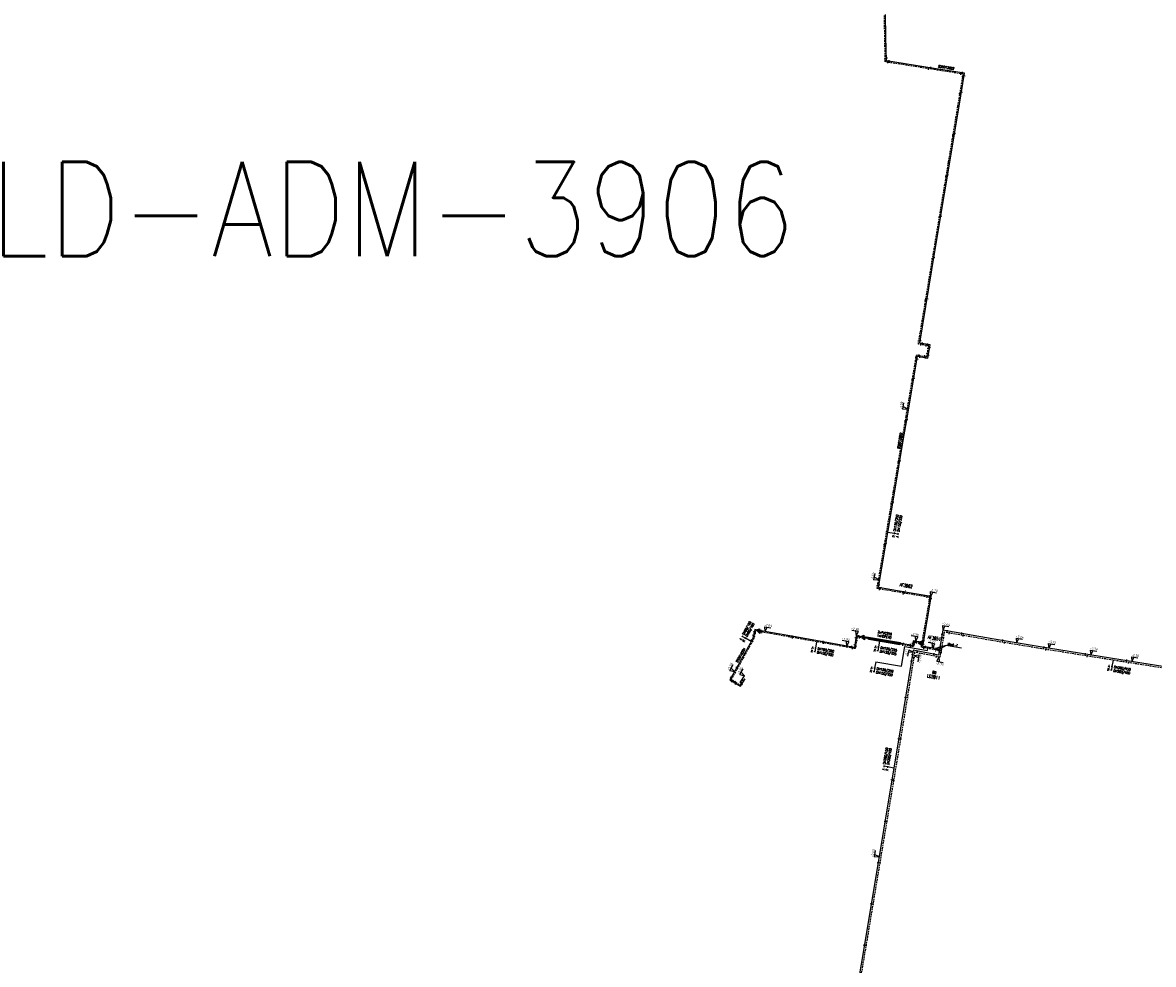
# Model space of a CAD drawing. Header units: millimetres. Extents: x 0 to 118318689, y 0 to 490460760.
# Tile 74 of 117: x 114792556 to 115224807, y 487510490 to 487870429. Entities that reach past the tile are written whole.
import ezdxf
from ezdxf.enums import TextEntityAlignment as Align

# ---------------------------------------------------------------- set-up
doc = ezdxf.new("R2010")
doc.units = ezdxf.units.MM
doc.header["$LTSCALE"] = 200
doc.linetypes.add('HIDDEN2', pattern=[4.7625, 3.175, -1.5875])
doc.layers.get('0').update_dxf_attribs({"color": 8})
for name, color, linetype in [('LD-I-lekdetectiecode', 7, 'Continuous'), ('WT-C-AFSLUITER', 7, 'Continuous'), ('WT-C-kastLD', 7, 'Continuous'), ('WT-C-mof', 7, 'Continuous'), ('WT-C-VERLOOP', 7, 'Continuous'), ('WT-I-diam', 7, 'Continuous'), ('WT-I-info', 7, 'Continuous'), ('WT-I-NAP', 7, 'Continuous'), ('WT-L-aanvoer', 6, 'Continuous'), ('WT-L-MANTELBUIS', 6, 'Continuous'), ('WT-L-retour', 6, 'HIDDEN2')]:
    doc.layers.add(name, color=color, linetype=linetype)
doc.styles.add('DIN17', font='ROMANS.SHX', dxfattribs={"width": 0.9})
doc.styles.add('ISOCP', font='ISOCP.SHX')

# ---------------------------------------------------------------- blocks, each defined once
blk = doc.blocks.new('LR-mof')
at = {"color": 0, "linetype": 'ByBlock', "lineweight": -2}
blk.add_line((0, -0.75), (0, 0.75), dxfattribs=at)
blk = doc.blocks.new('LR-VERL')
at = {"color": 0, "linetype": 'ByBlock', "lineweight": -2}
blk.add_lwpolyline([(1.08, 0), (-1.08, -1.25), (-1.08, 1.25)], close=True, dxfattribs=at)
blk = doc.blocks.new('nap1')
at = {"color": 0, "linetype": 'Continuous'}
for p, q in [((-1, 3.5), (0, 0)), ((-1, 3.5), (4, 3.5)), ((1, 3.5), (0, 0))]:
    blk.add_line(p, q, dxfattribs=at)
at = {"color": 0, "linetype": 'Continuous', "style": 'ISOCP'}
for tag, p in [('*1', (1.7, 5)), ('*2', (4, 1.5))]:
    blk.add_attdef(tag, text='', height=1.8, dxfattribs=at).set_placement(p, align=Align.MIDDLE)
blk = doc.blocks.new('nap2')
at = {"color": 0, "linetype": 'Continuous'}
for p, q in [((1, 3.5), (-4, 3.5)), ((-1, 3.5), (0, 0)), ((1, 3.5), (0, 0))]:
    blk.add_line(p, q, dxfattribs=at)
at = {"color": 0, "linetype": 'Continuous', "style": 'ISOCP'}
for tag, p in [('*2', (-4, 1.5)), ('*1', (-1.5, 5))]:
    blk.add_attdef(tag, text='', height=1.8, dxfattribs=at).set_placement(p, align=Align.MIDDLE)
blk = doc.blocks.new('LR-AFS')
at = {"color": 0, "lineweight": -3, "const_width": 0.7}
blk.add_lwpolyline([(0, -1.5), (0, 1.5)], dxfattribs=at)
at = {"color": 7, "linetype": 'ByBlock', "lineweight": -2, "style": 'DIN17', "width": 0.9}
blk.add_attdef('*1', text='', height=2.5, dxfattribs=at).set_placement((0, 5), align=Align.MIDDLE)
at = {"color": 0, "linetype": 'ByBlock', "lineweight": -2, "style": 'DIN17', "width": 0.3, "flags": 1}
for tag, p in [('*2', (2.5, 1.5)), ('OCODE', (-7.5, -2.5)), ('FABR', (-7.5, -7.5)), ('ST', (-7.5, -5)), ('VCODE', (-2.5, -5)), ('NCODE', (-2.5, -2.5)), ('TYPE', (-2.5, -7.5)), ('OPBOUW', (2.5, -7.5)), ('NIVO', (2.5, -5)), ('BC', (2.5, -2.5)), ('BEDIEN', (7.5, -7.5)), ('IMM', (7.5, -5)), ('RK', (7.5, -2.5)), ('BORDL', (-7.5, -15)), ('VERTR', (-7.5, -10)), ('DEKM', (-7.5, -12.5)), ('PDATUM', (-2.5, -12.5)), ('OPBLEN', (-2.5, -10)), ('BORDX', (-2.5, -15)), ('HULPST', (2.5, -10)), ('BORDY', (2.5, -15)), ('OPM', (2.5, -12.5)), ('VERLSP', (7.5, -10)), ('BORDZ', (7.5, -15)), ('BORD', (7.5, -12.5))]:
    blk.add_attdef(tag, text='', height=1.8, dxfattribs=at).set_placement(p, align=Align.MIDDLE)
blk = doc.blocks.new('LR-hyp')
at = {"color": 7, "linetype": 'ByBlock', "lineweight": -3, "style": 'DIN17', "width": 0.9}
blk.add_attdef('*1', text='', height=1.8, dxfattribs=at).set_placement((0, 0), align=Align.MIDDLE)
at = {"color": 7, "linetype": 'ByBlock', "lineweight": -2, "style": 'DIN17', "width": 0.9, "flags": 1}
blk.add_attdef('*2', text='', height=1.8, dxfattribs=at).set_placement((0, -5), align=Align.MIDDLE)
blk = doc.blocks.new('LR-DIAO2')
at = {"color": 0, "lineweight": -3}
blk.add_line((0, 0), (0, -5), dxfattribs=at)
at = {"color": 0, "linetype": 'Continuous', "lineweight": -3}
blk.add_line((0, -5), (0, -7.8), dxfattribs=at)
at = {"color": 0, "lineweight": -3}
for points in [[(0.61, -5), (0, -5), (-0.61, -5)], [(0.61, -7.8), (0, -7.8), (-0.61, -7.8)]]:
    blk.add_lwpolyline(points, dxfattribs=at)
at = {"color": 1, "lineweight": -3, "style": 'DIN17', "width": 0.9}
for tag, p in [('*1', (-1.61, -5)), ('*2', (-1.61, -7.78))]:
    blk.add_attdef(tag, text='', height=1.8, dxfattribs=at).set_placement(p, align=Align.MIDDLE_RIGHT)
for tag, p in [('*11', (1.61, -5)), ('*12', (1.61, -7.8))]:
    blk.add_attdef(tag, text='', height=1.8, dxfattribs=at).set_placement(p, align=Align.MIDDLE_LEFT)
blk = doc.blocks.new('LR-DIAB2')
at = {"color": 0, "linetype": 'Continuous', "lineweight": -3}
blk.add_line((0, 5), (0, 7.8), dxfattribs=at)
at = {"color": 0, "lineweight": -3}
blk.add_line((0, 0), (0, 5), dxfattribs=at)
for points in [[(0.61, 7.8), (0, 7.8), (-0.61, 7.8)], [(0.61, 5), (0, 5), (-0.61, 5)]]:
    blk.add_lwpolyline(points, dxfattribs=at)
at = {"color": 1, "lineweight": -3, "style": 'DIN17', "width": 0.9}
for tag, p in [('*1', (-1.61, 7.8)), ('*2', (-1.61, 5.02))]:
    blk.add_attdef(tag, text='', height=1.8, dxfattribs=at).set_placement(p, align=Align.MIDDLE_RIGHT)
for tag, p in [('*11', (1.61, 7.8)), ('*12', (1.61, 5))]:
    blk.add_attdef(tag, text='', height=1.8, dxfattribs=at).set_placement(p, align=Align.MIDDLE_LEFT)
blk = doc.blocks.new('LR-kastLD')
at = {"color": 0, "linetype": 'ByBlock', "lineweight": -3}
blk.add_line((-1, 1), (1, -1), dxfattribs=at)
blk.add_lwpolyline([(-1, -1), (-1, 1), (1, 1), (1, -1)], close=True, dxfattribs=at)
blk.add_solid([(-1, 1), (-1, -1), (1, -1)], dxfattribs=at)
at = {"color": 7, "linetype": 'ByBlock', "lineweight": -3, "style": 'DIN17', "width": 0.7}
for tag, p in [('*1', (0, 5)), ('*2', (0, -5))]:
    blk.add_attdef(tag, text='', height=2.5, dxfattribs=at).set_placement(p, align=Align.MIDDLE)
at = {"color": 0, "linetype": 'ByBlock', "lineweight": -2, "style": 'DIN17', "width": 0.3, "flags": 1}
for tag, p in [('OCODE', (4.5, 1.25)), ('NCODE', (9.5, 1.25)), ('BC', (14.5, 1.25)), ('RK', (19.5, 1.25)), ('ST', (4.5, -1.25)), ('VCODE', (9.5, -1.25)), ('NIVO', (14.5, -1.25)), ('IMM', (19.5, -1.25))]:
    blk.add_attdef(tag, text='', height=1.8, dxfattribs=at).set_placement(p, align=Align.MIDDLE)

msp = doc.modelspace()

# ---------------------------------------------------------------- linework, layer by layer
at = {"layer": 'WT-I-diam'}
for p, q in [((115128516, 487624448), (115129817, 487631946)), ((115129817, 487631946), (115138506, 487630439)), ((115138506, 487630439), (115138643, 487631232)), ((115118682, 487626154), (115128516, 487624448))]:
    msp.add_line(p, q, dxfattribs=at)
at = {"layer": 'WT-I-info', "lineweight": -3}
for p, q in [((115145635, 487632389), (115141471, 487631198)), ((115145635, 487632389), (115142418, 487630577)), ((115151448, 487631371), (115145635, 487632389))]:
    msp.add_line(p, q, dxfattribs=at)
at = {"layer": 'WT-I-NAP'}
for p, q in [((115066902, 487618186), (115068465, 487620762)), ((115067243, 487617984), (115066902, 487618186))]:
    msp.add_line(p, q, dxfattribs=at)
at = {"layer": 'WT-L-aanvoer'}
for p, q in [((115122587, 487865034), (115122423, 487873593)), ((115122764, 487855806), (115122587, 487865034)), ((115141071, 487852932), (115122764, 487855806)), ((115152638, 487851117), (115141071, 487852932)), ((115150530, 487838439), (115152638, 487851117)), ((115146983, 487817105), (115150530, 487838439)), ((115142961, 487792920), (115146983, 487817105)), ((115140145, 487775980), (115142961, 487792920)), ((115135483, 487747944), (115140145, 487775980)), ((115139431, 487747274), (115135483, 487747944)), ((115138584, 487742245), (115139431, 487747274)), ((115130776, 487720002), (115134639, 487742909)), ((115134639, 487742909), (115138584, 487742245)), ((115129204, 487710687), (115130776, 487720002)), ((115125939, 487691328), (115129204, 487710687)), ((115119724, 487654481), (115125939, 487691328)), ((115129896, 487652780), (115119724, 487654481)), ((115139907, 487651105), (115129896, 487652780)), ((115139747, 487650039), (115139907, 487651105)), ((115071730, 487635218), (115070615, 487633173)), ((115072413, 487638417), (115071730, 487635218)), ((115073572, 487638207), (115072413, 487638417)), ((115078502, 487637318), (115073572, 487638207)), ((115085889, 487636014), (115078502, 487637318)), ((115106382, 487632386), (115085889, 487636014)), ((115111176, 487636069), (115110518, 487631626)), ((115113491, 487635732), (115111176, 487636069)), ((115114035, 487635653), (115113491, 487635732)), ((115070615, 487633173), (115066551, 487625764)), ((115110518, 487631626), (115106382, 487632386)), ((115066551, 487625764), (115062845, 487619183)), ((115062845, 487619183), (115066949, 487616767)), ((115066949, 487616767), (115068730, 487619598))]:
    msp.add_line(p, q, dxfattribs=at)
at = {"layer": 'WT-L-aanvoer', "lineweight": -3}
for p, q in [((115136876, 487633484), (115139747, 487650039)), ((115132708, 487632420), (115114035, 487635653)), ((115144326, 487638207), (115143063, 487630922)), ((115163175, 487634907), (115144326, 487638207)), ((115133009, 487634155), (115132708, 487632420)), ((115135891, 487633655), (115133009, 487634155)), ((115136876, 487633484), (115135891, 487633655)), ((115136625, 487632039), (115136876, 487633484)), ((115140758, 487631322), (115136625, 487632039)), ((115143063, 487630922), (115140758, 487631322)), ((115143063, 487630922), (115142673, 487628671)), ((115180745, 487631997), (115163175, 487634907)), ((115212359, 487626947), (115180745, 487631997)), ((115133005, 487630543), (115128442, 487602379)), ((115142673, 487628671), (115133005, 487630543)), ((115230814, 487624017), (115212359, 487626947)), ((115128442, 487602379), (115114853, 487521143)), ((115114853, 487521143), (115101794, 487443871))]:
    msp.add_line(p, q, dxfattribs=at)
at = {"layer": 'WT-L-MANTELBUIS', "lineweight": -3}
for points in [[(115128034, 487632976), (115115042, 487635227), (115115127, 487635719), (115128120, 487633469)], [(115127899, 487632569), (115116044, 487634624), (115116130, 487635117), (115127984, 487633061)]]:
    msp.add_lwpolyline(points, close=True, dxfattribs=at)
at = {"layer": 'WT-L-retour', "lineweight": -3}
for p, q in [((115122137, 487865025), (115121982, 487873129)), ((115122321, 487855420), (115122137, 487865025)), ((115141001, 487852488), (115122321, 487855420)), ((115152120, 487850742), (115141001, 487852488)), ((115150086, 487838513), (115152120, 487850742)), ((115146539, 487817178), (115150086, 487838513)), ((115142517, 487792994), (115146539, 487817178)), ((115139701, 487776054), (115142517, 487792994)), ((115134965, 487747575), (115139701, 487776054)), ((115138912, 487746905), (115134965, 487747575)), ((115130332, 487720077), (115134270, 487743427)), ((115134270, 487743427), (115138215, 487742763)), ((115138215, 487742763), (115138912, 487746905)), ((115128761, 487710762), (115130332, 487720077)), ((115125495, 487691403), (115128761, 487710762)), ((115119206, 487654111), (115125495, 487691403)), ((115129213, 487652437), (115119206, 487654111)), ((115139397, 487650734), (115129213, 487652437)), ((115136356, 487633118), (115139304, 487650116)), ((115139303, 487650115), (115139397, 487650734)), ((115072090, 487635085), (115070949, 487632991)), ((115072704, 487637958), (115072090, 487635085)), ((115073991, 487637725), (115072704, 487637958)), ((115078432, 487636924), (115073991, 487637725)), ((115085820, 487635621), (115078432, 487636924)), ((115106312, 487631992), (115085820, 487635621)), ((115111510, 487635591), (115110853, 487631161)), ((115113894, 487635244), (115111510, 487635591)), ((115113968, 487635233), (115113894, 487635244)), ((115133054, 487631928), (115113968, 487635233)), ((115144856, 487637454), (115143627, 487630368)), ((115163066, 487634266), (115144856, 487637454)), ((115070949, 487632991), (115066884, 487625580)), ((115110853, 487631161), (115106312, 487631992)), ((115133351, 487633639), (115133054, 487631928)), ((115135370, 487633289), (115133351, 487633639)), ((115136356, 487633118), (115135370, 487633289)), ((115136105, 487631672), (115136356, 487633118)), ((115141663, 487630708), (115136105, 487631672)), ((115143627, 487630368), (115141663, 487630708)), ((115180641, 487631355), (115163066, 487634266)), ((115212258, 487626305), (115180641, 487631355)), ((115133540, 487629778), (115129083, 487602273)), ((115143200, 487627906), (115133540, 487629778)), ((115143627, 487630368), (115143200, 487627906)), ((115066884, 487625580), (115063368, 487619339)), ((115230708, 487623376), (115212258, 487626305)), ((115063368, 487619339), (115066817, 487617309)), ((115066817, 487617309), (115068392, 487619811)), ((115129083, 487602273), (115115494, 487521035)), ((115115494, 487521035), (115102436, 487443764))]:
    msp.add_line(p, q, dxfattribs=at)

# ---------------------------------------------------------------- block references
at = {"layer": 'LD-I-lekdetectiecode', "linetype": 'Continuous'}
ref = msp.add_blockref('LR-hyp', (114926289, 487799213), dxfattribs=dict(at, xscale=20000, yscale=20000, zscale=20000))
ref.add_attrib('*1', 'LD-ADM-3906', dxfattribs={"layer": '0', "color": 0, "linetype": 'ByBlock', "lineweight": -3, "height": 36000, "style": 'DIN17', "width": 0.9}).set_placement((114926289, 487799213), align=Align.MIDDLE)
at = {"layer": 'WT-C-AFSLUITER', "linetype": 'Continuous'}
ref = msp.add_blockref('LR-AFS', (115129895, 487652776), dxfattribs=dict(at, xscale=500, yscale=500, zscale=500, rotation=350.5044))
ref.add_attrib('*1', 'AF3962', dxfattribs={"layer": '0', "color": 7, "linetype": 'ByBlock', "lineweight": -2, "height": 1250, "rotation": 350.5044, "style": 'DIN17', "width": 0.65}).set_placement((115130308, 487655242), align=Align.MIDDLE)
for p, xscale, yscale, zscale, rotation in [((115129213, 487652437), 500, 500, 500, 350.5044), ((115141663, 487630708), 499.9999999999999, 499.9999999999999, 499.9999999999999, 350.162)]:
    msp.add_blockref('LR-AFS', p, dxfattribs=dict(at, xscale=xscale, yscale=yscale, zscale=zscale, rotation=rotation))
ref = msp.add_blockref('LR-AFS', (115140758, 487631322), dxfattribs=dict(at, xscale=499.9999999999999, yscale=499.9999999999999, zscale=499.9999999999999, rotation=350.162))
ref.add_attrib('*1', 'AF3951', dxfattribs={"layer": '0', "color": 7, "linetype": 'ByBlock', "lineweight": -2, "height": 1250, "rotation": 350.162, "style": 'DIN17', "width": 0.65}).set_placement((115141078, 487635184), align=Align.MIDDLE)
at = {"layer": 'WT-C-kastLD', "linetype": 'Continuous'}
ref = msp.add_blockref('LR-kastLD', (115141064, 487622047), dxfattribs=dict(at, xscale=500.0000000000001, yscale=500.0000000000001, zscale=500.0000000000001, rotation=349.0382276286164))
ref.add_attrib('*1', 'LD3911', dxfattribs={"layer": '0', "color": 7, "linetype": 'ByBlock', "lineweight": -3, "height": 1250, "rotation": 349.03823, "style": 'DIN17', "width": 0.65}).set_placement((115140819, 487620351), align=Align.MIDDLE)
at = {"layer": 'WT-C-mof'}
for p, xscale, yscale, zscale, rotation in [((115122302, 487856420), 500, 500, 500, 91.0977701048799), ((115122745, 487856806), 499.9999999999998, 499.9999999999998, 499.9999999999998, 91.09777010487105), ((115123309, 487855265), 500, 500, 500, 351.079066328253), ((115123752, 487855651), 499.9999999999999, 499.9999999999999, 499.9999999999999, 351.079066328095), ((115151132, 487850897), 500.0000000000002, 500.0000000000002, 500.0000000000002, 171.0790663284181), ((115151650, 487851272), 499.9999999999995, 499.9999999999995, 499.9999999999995, 171.0790663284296), ((115151956, 487849756), 499.999999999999, 499.999999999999, 499.999999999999, 260.5590724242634), ((115152474, 487850130), 500.0000000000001, 500.0000000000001, 500.0000000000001, 260.5590724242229), ((115135129, 487748562), 499.9999999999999, 499.9999999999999, 499.9999999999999, 80.55907242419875), ((115135647, 487748930), 499.9999999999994, 499.9999999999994, 499.9999999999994, 80.55907242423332), ((115135951, 487747408), 499.9999999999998, 499.9999999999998, 499.9999999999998, 350.3670733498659), ((115136468, 487747777), 500, 500, 500, 350.3670733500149), ((115137926, 487747073), 499.9999999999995, 499.9999999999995, 499.9999999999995, 170.3670733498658), ((115138445, 487747441), 500.0000000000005, 500.0000000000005, 500.0000000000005, 170.3670733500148), ((115135257, 487743261), 500.0000000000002, 500.0000000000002, 500.0000000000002, 350.4427059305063), ((115135626, 487742743), 499.9999999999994, 499.9999999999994, 499.9999999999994, 350.4427059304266), ((115137229, 487742929), 499.9999999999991, 499.9999999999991, 499.9999999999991, 170.4427059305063), ((115138381, 487743749), 500.0000000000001, 500.0000000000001, 500.0000000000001, 80.44270591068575), ((115138746, 487745919), 499.9999999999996, 499.9999999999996, 499.9999999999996, 260.4427059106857), ((115138750, 487743231), 500, 500, 500, 80.44270591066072), ((115139265, 487746288), 500.0000000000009, 500.0000000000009, 500.0000000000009, 260.4427059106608), ((115134104, 487742441), 499.9999999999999, 499.9999999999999, 499.9999999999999, 260.426035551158), ((115134473, 487741923), 500.0000000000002, 500.0000000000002, 500.0000000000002, 260.4260355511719), ((115137598, 487742411), 500.0000000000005, 500.0000000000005, 500.0000000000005, 170.4427059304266), ((115119372, 487655097), 500, 500, 500, 80.42603555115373), ((115119891, 487655467), 500.0000000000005, 500.0000000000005, 500.0000000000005, 80.4260355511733), ((115120192, 487653946), 500, 500, 500, 350.5043971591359), ((115120711, 487654316), 500, 500, 500, 350.5043984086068), ((115073572, 487638207), 499.9999999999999, 499.9999999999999, 499.9999999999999, 169.7705), ((115073991, 487637725), 499.9999999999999, 499.9999999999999, 499.9999999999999, 169.7705), ((115113491, 487635732), 499.999999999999, 499.999999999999, 499.999999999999, 171.7309), ((115113894, 487635244), 499.999999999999, 499.999999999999, 499.999999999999, 171.7309), ((115063707, 487618676), 500.0000000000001, 500.0000000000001, 500.0000000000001, 329.5145844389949), ((115064230, 487618832), 500, 500, 500, 329.5145844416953)]:
    msp.add_blockref('LR-mof', p, dxfattribs=dict(at, xscale=xscale, yscale=yscale, zscale=zscale, rotation=rotation))
at = {"layer": 'WT-C-mof', "linetype": 'Continuous'}
for p, xscale, yscale, zscale, rotation in [((115138938, 487852812), 500.0000000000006, 500.0000000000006, 500.0000000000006, 351.0791), ((115139652, 487853155), 500.0000000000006, 500.0000000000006, 500.0000000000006, 351.0791), ((115150862, 487843175), 499.9999999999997, 499.9999999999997, 499.9999999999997, 80.55910000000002), ((115151413, 487843748), 499.9999999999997, 499.9999999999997, 499.9999999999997, 80.55910000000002), ((115148237, 487827392), 499.9999999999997, 499.9999999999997, 499.9999999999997, 80.55910000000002), ((115148789, 487827965), 499.9999999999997, 499.9999999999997, 499.9999999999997, 80.55910000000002), ((115146163, 487812176), 499.9999999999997, 499.9999999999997, 499.9999999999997, 80.55910000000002), ((115145613, 487811613), 499.9999999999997, 499.9999999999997, 499.9999999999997, 80.55910000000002), ((115142988, 487795821), 499.9999999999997, 499.9999999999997, 499.9999999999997, 80.55910000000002), ((115143539, 487796391), 499.9999999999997, 499.9999999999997, 499.9999999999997, 80.55910000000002), ((115140362, 487780034), 499.9999999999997, 499.9999999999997, 499.9999999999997, 80.55910000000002), ((115140914, 487780609), 499.9999999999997, 499.9999999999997, 499.9999999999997, 80.55910000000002), ((115138291, 487764836), 499.9999999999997, 499.9999999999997, 499.9999999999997, 80.55910000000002), ((115137738, 487764250), 499.9999999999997, 499.9999999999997, 499.9999999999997, 80.55910000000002), ((115133211, 487734438), 500.0000000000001, 500.0000000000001, 500.0000000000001, 80.426), ((115132665, 487733911), 500.0000000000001, 500.0000000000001, 500.0000000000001, 80.426), ((115130007, 487718153), 500.0000000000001, 500.0000000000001, 500.0000000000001, 80.426), ((115130548, 487718653), 500.0000000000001, 500.0000000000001, 500.0000000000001, 80.426), ((115127345, 487702369), 500.0000000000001, 500.0000000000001, 500.0000000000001, 80.426), ((115127889, 487702888), 500.0000000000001, 500.0000000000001, 500.0000000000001, 80.426), ((115125224, 487687089), 500.0000000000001, 500.0000000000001, 500.0000000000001, 80.426), ((115124679, 487686563), 500.0000000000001, 500.0000000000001, 500.0000000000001, 80.426), ((115122026, 487670835), 500.0000000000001, 500.0000000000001, 500.0000000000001, 80.426), ((115122573, 487671369), 500.0000000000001, 500.0000000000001, 500.0000000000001, 80.426), ((115138339, 487650911), 500, 500, 500, 350.5044), ((115139239, 487649746), 499.9999999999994, 499.9999999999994, 499.9999999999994, 80.162), ((115139383, 487651193), 500, 500, 500, 350.5044), ((115139779, 487650253), 500.0000000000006, 500.0000000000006, 500.0000000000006, 81.4335), ((115071934, 487636175), 499.9999999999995, 499.9999999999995, 499.9999999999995, 77.93309999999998), ((115072213, 487637482), 499.9999999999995, 499.9999999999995, 499.9999999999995, 77.93309999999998), ((115072241, 487635793), 499.9999999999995, 499.9999999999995, 499.9999999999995, 77.93309999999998), ((115072512, 487637061), 499.9999999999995, 499.9999999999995, 499.9999999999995, 77.93309999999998), ((115074869, 487637973), 499.9999999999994, 499.9999999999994, 499.9999999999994, 349.7705), ((115075187, 487637510), 499.9999999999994, 499.9999999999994, 499.9999999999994, 349.7705), ((115086641, 487635881), 500, 500, 500, 349.9579), ((115086974, 487635416), 500, 500, 500, 349.9579), ((115111054, 487635245), 500, 500, 500, 81.5762), ((115112185, 487635922), 500, 500, 500, 351.7309), ((115112524, 487635443), 500, 500, 500, 351.7309), ((115071234, 487634310), 500, 500, 500, 61.4073), ((115071493, 487633990), 500, 500, 500, 61.4073), ((115098457, 487633789), 500, 500, 500, 349.9579), ((115098787, 487633324), 500, 500, 500, 349.9579), ((115109486, 487631815), 500, 500, 500, 350.053), ((115109860, 487631342), 500, 500, 500, 350.053), ((115110653, 487632539), 500, 500, 500, 81.5762), ((115110993, 487632101), 500, 500, 500, 81.5762), ((115111312, 487634257), 500, 500, 500, 81.5762), ((115065481, 487623861), 500, 500, 500, 60.6493), ((115065697, 487623469), 500, 500, 500, 60.6493), ((115063339, 487620062), 500, 500, 500, 60.6493), ((115063893, 487620272), 500, 500, 500, 60.6493), ((115065031, 487618360), 499.9999999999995, 499.9999999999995, 499.9999999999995, 329.5146), ((115065189, 487617803), 499.9999999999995, 499.9999999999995, 499.9999999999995, 329.5146), ((115067338, 487618137), 500, 500, 500, 57.81660000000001), ((115067399, 487617482), 500, 500, 500, 57.81660000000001)]:
    msp.add_blockref('LR-mof', p, dxfattribs=dict(at, xscale=xscale, yscale=yscale, zscale=zscale, rotation=rotation))
at = {"layer": 'WT-C-mof', "linetype": 'Continuous', "lineweight": -3}
for p, xscale, yscale, zscale, rotation in [((115144026, 487636477), 499.9999999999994, 499.9999999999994, 499.9999999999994, 80.162), ((115144503, 487635418), 499.9999999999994, 499.9999999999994, 499.9999999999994, 80.162), ((115146027, 487637909), 500.0000000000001, 500.0000000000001, 500.0000000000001, 350.0695), ((115146828, 487637109), 500.0000000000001, 500.0000000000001, 500.0000000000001, 350.0695), ((115151524, 487636947), 500.0000000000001, 500.0000000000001, 500.0000000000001, 350.0695), ((115152176, 487636173), 500.0000000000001, 500.0000000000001, 500.0000000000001, 350.0695), ((115129049, 487632623), 500, 500, 500, 350.162), ((115129239, 487633021), 500, 500, 500, 350.162), ((115167227, 487634236), 500.0000000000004, 500.0000000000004, 500.0000000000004, 350.5943), ((115167962, 487633455), 500.0000000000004, 500.0000000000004, 500.0000000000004, 350.5943), ((115183002, 487631636), 500, 500, 500, 350.9244), ((115183761, 487630857), 500, 500, 500, 350.9244), ((115132302, 487626281, -2176), 500.0000000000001, 500.0000000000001, 500.0000000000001, 80.79619999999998), ((115132724, 487628807), 500.0000000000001, 500.0000000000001, 500.0000000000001, 80.79619999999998), ((115133210, 487627740), 500.0000000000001, 500.0000000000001, 500.0000000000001, 80.79619999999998), ((115134635, 487630227), 500.0000000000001, 500.0000000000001, 500.0000000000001, 349.0382), ((115135653, 487629368), 500.0000000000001, 500.0000000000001, 500.0000000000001, 349.0382), ((115140947, 487629005), 500.0000000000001, 500.0000000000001, 500.0000000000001, 349.0382), ((115141900, 487628158), 500.0000000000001, 500.0000000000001, 500.0000000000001, 349.0382), ((115198810, 487629111), 500, 500, 500, 350.9244), ((115199565, 487628332), 500, 500, 500, 350.9244), ((115214582, 487626594), 500, 500, 500, 350.9798), ((115215381, 487625809), 500, 500, 500, 350.9798), ((115130068, 487612416), 500.0000000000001, 500.0000000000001, 500.0000000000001, 80.79619999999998), ((115130717, 487612356), 500.0000000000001, 500.0000000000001, 500.0000000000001, 80.79619999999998), ((115127470, 487596568), 500.0000000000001, 500.0000000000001, 500.0000000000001, 80.50360000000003), ((115128141, 487596642), 500.0000000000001, 500.0000000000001, 500.0000000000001, 80.50360000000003), ((115124855, 487580937), 500.0000000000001, 500.0000000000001, 500.0000000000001, 80.50360000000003), ((115125483, 487580750), 500.0000000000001, 500.0000000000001, 500.0000000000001, 80.50360000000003), ((115122218, 487565048, -2030), 500.0000000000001, 500.0000000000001, 500.0000000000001, 80.50360000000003), ((115122853, 487565031), 500.0000000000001, 500.0000000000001, 500.0000000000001, 80.50360000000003), ((115119559, 487549275), 500.0000000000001, 500.0000000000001, 500.0000000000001, 80.50360000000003), ((115120215, 487549259), 500.0000000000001, 500.0000000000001, 500.0000000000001, 80.50360000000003), ((115116924, 487533525), 500.0000000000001, 500.0000000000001, 500.0000000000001, 80.50360000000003), ((115117582, 487533521), 500.0000000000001, 500.0000000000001, 500.0000000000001, 80.50360000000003), ((115114280, 487517751), 500, 500, 500, 80.40819999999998), ((115114935, 487517729), 500, 500, 500, 80.40819999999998)]:
    msp.add_blockref('LR-mof', p, dxfattribs=dict(at, xscale=xscale, yscale=yscale, zscale=zscale, rotation=rotation))
at = {"layer": 'WT-C-mof', "lineweight": -3}
for p, xscale, yscale, zscale, rotation in [((115131723, 487632591), 500.0000000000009, 500.0000000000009, 500.0000000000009, 170.1620333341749), ((115132069, 487632099), 499.9999999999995, 499.9999999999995, 499.9999999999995, 170.1620333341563), ((115132838, 487633170), 499.9999999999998, 499.9999999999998, 499.9999999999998, 260.1620333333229), ((115133180, 487632654), 499.9999999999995, 499.9999999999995, 499.9999999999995, 260.1620333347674), ((115133225, 487632914), 500, 500, 500, 80.16203333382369), ((115133994, 487633984), 499.9999999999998, 499.9999999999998, 499.9999999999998, 350.1620333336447), ((115134336, 487633468), 500.0000000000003, 500.0000000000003, 500.0000000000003, 350.1620333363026), ((115135370, 487633289), 500.0000000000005, 500.0000000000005, 500.0000000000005, 170.1620333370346), ((115135891, 487633655), 499.9999999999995, 499.9999999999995, 499.9999999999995, 170.1620333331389), ((115136236, 487632428), 500, 500, 500, 80.1620333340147), ((115136475, 487633808), 500, 500, 500, 80.1620333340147), ((115136756, 487632795), 499.9999999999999, 499.9999999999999, 499.9999999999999, 80.1620333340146), ((115136996, 487634174), 499.9999999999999, 499.9999999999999, 499.9999999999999, 80.1620333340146), ((115137090, 487631501), 500.0000000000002, 500.0000000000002, 500.0000000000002, 350.1620333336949), ((115137611, 487631868), 500.0000000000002, 500.0000000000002, 500.0000000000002, 350.1620333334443), ((115142078, 487631093), 500.0000000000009, 500.0000000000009, 500.0000000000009, 170.1620333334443), ((115142641, 487630539), 499.9999999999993, 499.9999999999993, 499.9999999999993, 170.1620333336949), ((115143183, 487631612), 500.0000000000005, 500.0000000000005, 500.0000000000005, 80.16203333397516), ((115143746, 487631058), 499.9999999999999, 499.9999999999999, 499.9999999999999, 80.1620333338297), ((115142944, 487630233), 500.0000000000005, 500.0000000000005, 500.0000000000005, 80.16203333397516), ((115143507, 487629678), 499.9999999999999, 499.9999999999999, 499.9999999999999, 80.1620333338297)]:
    msp.add_blockref('LR-mof', p, dxfattribs=dict(at, xscale=xscale, yscale=yscale, zscale=zscale, rotation=rotation))
at = {"layer": 'WT-C-VERLOOP', "linetype": 'Continuous'}
for p, xscale, yscale, zscale, rotation in [((115073572, 487638207), 499.9999999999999, 499.9999999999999, 499.9999999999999, 169.7705), ((115073991, 487637725), 499.9999999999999, 499.9999999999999, 499.9999999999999, 169.7705), ((115113491, 487635732), 499.999999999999, 499.999999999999, 499.999999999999, 171.7309), ((115113894, 487635244), 499.999999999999, 499.999999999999, 499.999999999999, 171.7309)]:
    msp.add_blockref('LR-VERL', p, dxfattribs=dict(at, xscale=xscale, yscale=yscale, zscale=zscale, rotation=rotation))
at = {"layer": 'WT-C-VERLOOP', "linetype": 'Continuous', "lineweight": -3, "xscale": 500, "yscale": 500, "zscale": 500, "rotation": 170.162}
for p in [(115135370, 487633289), (115135891, 487633655)]:
    msp.add_blockref('LR-VERL', p, dxfattribs=at)
at = {"layer": 'WT-I-diam', "linetype": 'Continuous'}
for name, p, xscale, yscale, zscale, rotation, values in [('LR-DIAO2', (115123296, 487675654), 500.0000000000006, 500.0000000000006, 500.0000000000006, 80.4260355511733, {'*1': 'R', '*11': 'DN150/250', '*2': 'A', '*12': 'DN150/250'}), ('LR-DIAB2', (115071025, 487633925), 500.0000000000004, 500.0000000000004, 500.0000000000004, 61.2559186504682, {'*1': 'A', '*11': 'DN80/160', '*2': 'R', '*12': 'DN80/160'}), ('LR-DIAO2', (115096066, 487633806), 500, 500, 500, 349.9579196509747, {'*1': 'A', '*11': 'DN100/200', '*2': 'R', '*12': 'DN100/200'}), ('LR-DIAO2', (115120115, 487634172), 500, 500, 500, 350.1620333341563, {'*1': 'A', '*11': 'DN125/225', '*2': 'R', '*12': 'DN125/225'}), ('LR-DIAO2', (115209376, 487626765), 500, 500, 500, 350.9244350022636, {'*1': 'A', '*11': 'DN300/450', '*2': 'R', '*12': 'DN300/450'}), ('LR-DIAO2', (115118682, 487626154), 499.9999999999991, 499.9999999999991, 499.9999999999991, 350.1620333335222, {'*1': 'A', '*11': 'DN150/250', '*2': 'R', '*12': 'DN150/250'}), ('LR-DIAB2', (115125626, 487585545), 499.9999999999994, 499.9999999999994, 499.9999999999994, 80.50355407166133, {'*1': 'A', '*11': 'DN300/450', '*2': 'R', '*12': 'DN300/450'})]:
    msp.add_blockref(name, p, dxfattribs=dict(at, xscale=xscale, yscale=yscale, zscale=zscale, rotation=rotation)).add_auto_attribs(values)
at = {"layer": 'WT-I-info', "linetype": 'Continuous', "xscale": 500.0000000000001, "yscale": 500.0000000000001, "zscale": 500.0000000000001}
for p, rotation in [((115145620, 487853318), 351.0790663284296), ((115127872, 487710621), 80.42603555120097)]:
    msp.add_blockref('LR-hyp', p, dxfattribs=dict(at, rotation=rotation)).add_auto_attribs({'*1': '550012882'})
at = {"layer": 'WT-I-info', "linetype": 'Continuous'}
ref = msp.add_blockref('LR-hyp', (115062202, 487613610), dxfattribs=dict(at, xscale=500.0000000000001, yscale=500.0000000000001, zscale=500.0000000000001, rotation=327.8165993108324))
ref.add_attrib('*1', '550016204', dxfattribs={"layer": '0', "color": 7, "linetype": 'ByBlock', "lineweight": -3, "height": 900, "rotation": 60.64934, "style": 'DIN17', "width": 0.9}).set_placement((115067062, 487628658), align=Align.MIDDLE)
at = {"layer": 'WT-I-NAP', "linetype": 'Continuous'}
ref = msp.add_blockref('nap1', (115130803, 487722868), dxfattribs=dict(at, xscale=500.0000000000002, yscale=500.0000000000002, zscale=500.0000000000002, rotation=80.42603555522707))
ref.add_attrib('*1', '-1.98', dxfattribs={"layer": '0', "color": 1, "linetype": 'Continuous', "height": 900, "rotation": 80.42604, "style": 'ISOCP'}).set_placement((115128479, 487724122), align=Align.MIDDLE)
ref = msp.add_blockref('nap1', (115119802, 487657648), dxfattribs=dict(at, xscale=500.0000000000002, yscale=500.0000000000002, zscale=500.0000000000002, rotation=80.4260355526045))
ref.add_attrib('*1', '-1.64', dxfattribs={"layer": '0', "color": 1, "linetype": 'Continuous', "height": 900, "rotation": 80.42604, "style": 'ISOCP'}).set_placement((115117478, 487658902), align=Align.MIDDLE)
ref = msp.add_blockref('nap1', (115139662, 487651146), dxfattribs=dict(at, xscale=500.0000000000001, yscale=500.0000000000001, zscale=500.0000000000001, rotation=350.5043983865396))
ref.add_attrib('*1', '-1.70', dxfattribs={"layer": '0', "color": 1, "linetype": 'Continuous', "height": 900, "rotation": 350.5044, "style": 'ISOCP'}).set_placement((115140913, 487653471), align=Align.MIDDLE)
ref = msp.add_blockref('nap1', (115076313, 487637713), dxfattribs=dict(at, xscale=500, yscale=500, zscale=500, rotation=349.7704598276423))
ref.add_attrib('*1', '-1.89', dxfattribs={"layer": '0', "color": 1, "linetype": 'Continuous', "height": 900, "rotation": 349.77046, "style": 'ISOCP'}).set_placement((115077594, 487640022), align=Align.MIDDLE)
ref = msp.add_blockref('nap2', (115111219, 487636062), dxfattribs=dict(at, xscale=500, yscale=500, zscale=500, rotation=351.7309051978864))
ref.add_attrib('*1', '-2.30', dxfattribs={"layer": '0', "color": 1, "linetype": 'Continuous', "height": 900, "rotation": 351.73091, "style": 'ISOCP'}).set_placement((115110837, 487638644), align=Align.MIDDLE)
ref = msp.add_blockref('nap1', (115144326, 487638207), dxfattribs=dict(at, xscale=500, yscale=500, zscale=500, rotation=350.0694564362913))
ref.add_attrib('*1', '-2.44', dxfattribs={"layer": '0', "color": 1, "linetype": 'Continuous', "height": 900, "rotation": 350.06946, "style": 'ISOCP'}).set_placement((115145595, 487640523), align=Align.MIDDLE)
ref = msp.add_blockref('nap2', (115107542, 487632172), dxfattribs=dict(at, xscale=499.9999999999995, yscale=499.9999999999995, zscale=499.9999999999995, rotation=349.5888083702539))
ref.add_attrib('*1', '-1.92', dxfattribs={"layer": '0', "color": 1, "linetype": 'Continuous', "height": 900, "rotation": 349.58881, "style": 'ISOCP'}).set_placement((115107256, 487634767), align=Align.MIDDLE)
ref = msp.add_blockref('nap2', (115133930, 487633995), dxfattribs=dict(at, xscale=499.9999999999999, yscale=499.9999999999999, zscale=499.9999999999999, rotation=350.1620333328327))
ref.add_attrib('*1', '-2.38', dxfattribs={"layer": '0', "color": 1, "linetype": 'Continuous', "height": 900, "rotation": 350.16203, "style": 'ISOCP'}).set_placement((115133618, 487636587), align=Align.MIDDLE)
ref = msp.add_blockref('nap1', (115172521, 487633359), dxfattribs=dict(at, xscale=500, yscale=500, zscale=500, rotation=350.5942604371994))
ref.add_attrib('*1', '-3.24', dxfattribs={"layer": '0', "color": 1, "linetype": 'Continuous', "height": 900, "rotation": 350.59426, "style": 'ISOCP'}).set_placement((115173768, 487635686), align=Align.MIDDLE)
ref = msp.add_blockref('nap2', (115132915, 487629987), dxfattribs=dict(at, xscale=500.0000000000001, yscale=500.0000000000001, zscale=500.0000000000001, rotation=80.79624312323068))
ref.add_attrib('*1', '-2.17', dxfattribs={"layer": '0', "color": 1, "linetype": 'Continuous', "height": 900, "rotation": 80.79624, "style": 'ISOCP'}).set_placement((115130327, 487629646), align=Align.MIDDLE)
ref = msp.add_blockref('nap2', (115140363, 487631390), dxfattribs=dict(at, xscale=500.0000000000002, yscale=500.0000000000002, zscale=500.0000000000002, rotation=350.1620333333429))
ref.add_attrib('*1', '-2.07', dxfattribs={"layer": '0', "color": 1, "linetype": 'Continuous', "height": 900, "rotation": 350.16203, "style": 'ISOCP'}).set_placement((115140052, 487633982), align=Align.MIDDLE)
ref = msp.add_blockref('nap1', (115184861, 487631339), dxfattribs=dict(at, xscale=500, yscale=500, zscale=500, rotation=350.9244344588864))
ref.add_attrib('*1', '-3.10', dxfattribs={"layer": '0', "color": 1, "linetype": 'Continuous', "height": 900, "rotation": 350.92443, "style": 'ISOCP'}).set_placement((115186095, 487633674), align=Align.MIDDLE)
ref = msp.add_blockref('nap1', (115200915, 487628775), dxfattribs=dict(at, xscale=499.9999999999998, yscale=499.9999999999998, zscale=499.9999999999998, rotation=350.9244344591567))
ref.add_attrib('*1', '-2.74', dxfattribs={"layer": '0', "color": 1, "linetype": 'Continuous', "height": 900, "rotation": 350.92443, "style": 'ISOCP'}).set_placement((115202149, 487631109), align=Align.MIDDLE)
ref = msp.add_blockref('nap1', (115133318, 487628408), dxfattribs=dict(at, xscale=500.0000000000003, yscale=500.0000000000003, zscale=500.0000000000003, rotation=260.7962431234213))
ref.add_attrib('*1', '-2.09', dxfattribs={"layer": '0', "color": 1, "linetype": 'Continuous', "height": 900, "rotation": 80.79624, "style": 'ISOCP'}).set_placement((115135650, 487627169), align=Align.MIDDLE)
ref = msp.add_blockref('nap2', (115142869, 487627971), dxfattribs=dict(at, xscale=499.999999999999, yscale=499.999999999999, zscale=499.999999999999, rotation=169.038227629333))
ref.add_attrib('*1', '-2.35', dxfattribs={"layer": '0', "color": 1, "linetype": 'Continuous', "height": 900, "rotation": 349.03823, "style": 'ISOCP'}).set_placement((115143130, 487625374), align=Align.MIDDLE)
ref = msp.add_blockref('nap1', (115216610, 487626272), dxfattribs=dict(at, xscale=499.9999999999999, yscale=499.9999999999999, zscale=499.9999999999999, rotation=350.9797971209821))
ref.add_attrib('*1', '-2.38', dxfattribs={"layer": '0', "color": 1, "linetype": 'Continuous', "height": 900, "rotation": 350.9798, "style": 'ISOCP'}).set_placement((115217842, 487628608), align=Align.MIDDLE)
ref = msp.add_blockref('nap1', (115064684, 487622444), dxfattribs=dict(at, xscale=500.0000000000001, yscale=500.0000000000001, zscale=500.0000000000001, rotation=60.62094281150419))
ref.add_attrib('*1', '-1.98', dxfattribs={"layer": '0', "color": 1, "linetype": 'Continuous', "height": 900, "rotation": 60.62094, "style": 'ISOCP'}).set_placement((115062923, 487624412), align=Align.MIDDLE)
ref = msp.add_blockref('nap1', (115068465, 487620762), dxfattribs=dict(at, xscale=500.0000000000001, yscale=500.0000000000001, zscale=500.0000000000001, rotation=57.8165993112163))
ref.add_attrib('*1', '-1.85', dxfattribs={"layer": '0', "color": 1, "linetype": 'Continuous', "height": 900, "rotation": 57.8166, "style": 'ISOCP'}).set_placement((115066802, 487622814), align=Align.MIDDLE)
ref = msp.add_blockref('nap1', (115119973, 487551750), dxfattribs=dict(at, xscale=499.9999999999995, yscale=499.9999999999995, zscale=499.9999999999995, rotation=80.5035540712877))
ref.add_attrib('*1', '-2.00', dxfattribs={"layer": '0', "color": 1, "linetype": 'Continuous', "height": 900, "rotation": 80.50355, "style": 'ISOCP'}).set_placement((115117647, 487553002), align=Align.MIDDLE)

# ---------------------------------------------------------------- texts
at = {"layer": 'WT-I-info', "lineweight": -3, "style": 'DIN17', "width": 0.9}
msp.add_text('Meet-T', height=900, rotation=350.06946, dxfattribs=at).set_placement((115146080, 487632581))
at = {"layer": 'WT-L-MANTELBUIS', "lineweight": -3, "style": 'DIN17', "width": 0.9}
for s, p in [('1xHDPE40', (115121845, 487635358)), ('2xPVC250', (115122072, 487636669))]:
    msp.add_text(s, height=900, rotation=350.16203, dxfattribs=at).set_placement(p, align=Align.CENTER)

doc.saveas('drawing.dxf')
